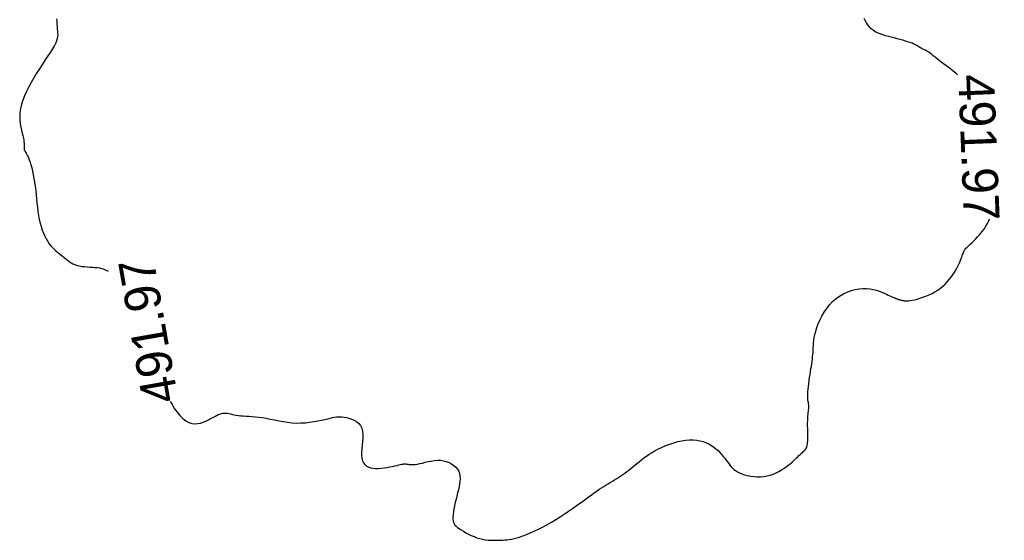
# Model space of a CAD drawing. Header units: millimetres. Extents: x 32690613 to 32693367, y 5343692 to 5344708.
# Tile 245 of 256: x 32692623 to 32692651, y 5343983 to 5343997. Entities that reach past the tile are written whole.
import ezdxf
from ezdxf.enums import TextEntityAlignment as Align

# ---------------------------------------------------------------- set-up
doc = ezdxf.new("R2010")
doc.units = ezdxf.units.MM
doc.header["$LTSCALE"] = 20
doc.layers.add('02-DGM_HL_492.00', color=82, linetype='Continuous')

msp = doc.modelspace()

# ---------------------------------------------------------------- linework, layer by layer
at = {"layer": '02-DGM_HL_492.00', "elevation": 492, "flags": 128}
for points in [[(32692624.084, 5343997.336), (32692624.087, 5343997.259), (32692624.092, 5343997.183), (32692624.096, 5343997.111), (32692624.102, 5343997.045), (32692624.107, 5343996.987), (32692624.111, 5343996.933), (32692624.113, 5343996.882), (32692624.11, 5343996.832), (32692624.101, 5343996.78), (32692624.084, 5343996.722), (32692624.057, 5343996.658), (32692624.02, 5343996.584), (32692623.97, 5343996.498), (32692623.909, 5343996.401), (32692623.84, 5343996.296), (32692623.765, 5343996.183), (32692623.686, 5343996.064), (32692623.605, 5343995.94), (32692623.524, 5343995.813), (32692623.446, 5343995.686), (32692623.372, 5343995.558), (32692623.304, 5343995.43), (32692623.242, 5343995.304), (32692623.187, 5343995.18), (32692623.141, 5343995.058), (32692623.103, 5343994.939), (32692623.076, 5343994.823), (32692623.059, 5343994.711), (32692623.053, 5343994.604), (32692623.056, 5343994.501), (32692623.067, 5343994.403), (32692623.083, 5343994.311), (32692623.102, 5343994.225), (32692623.122, 5343994.145), (32692623.14, 5343994.072), (32692623.156, 5343994.006), (32692623.166, 5343993.948), (32692623.172, 5343993.896), (32692623.175, 5343993.851), (32692623.175, 5343993.811), (32692623.175, 5343993.775), (32692623.176, 5343993.743), (32692623.178, 5343993.714), (32692623.182, 5343993.688), (32692623.19, 5343993.662), (32692623.202, 5343993.637), (32692623.216, 5343993.61), (32692623.233, 5343993.58), (32692623.252, 5343993.546), (32692623.273, 5343993.505), (32692623.295, 5343993.458), (32692623.318, 5343993.401), (32692623.342, 5343993.334), (32692623.365, 5343993.258), (32692623.388, 5343993.174), (32692623.411, 5343993.081), (32692623.432, 5343992.983), (32692623.452, 5343992.878), (32692623.47, 5343992.77), (32692623.486, 5343992.657), (32692623.5, 5343992.542), (32692623.512, 5343992.425), (32692623.524, 5343992.307), (32692623.535, 5343992.189), (32692623.547, 5343992.072), (32692623.561, 5343991.957), (32692623.578, 5343991.845), (32692623.598, 5343991.736), (32692623.622, 5343991.632), (32692623.65, 5343991.533), (32692623.681, 5343991.439), (32692623.716, 5343991.35), (32692623.754, 5343991.268), (32692623.793, 5343991.191), (32692623.835, 5343991.12), (32692623.879, 5343991.056), (32692623.923, 5343990.998), (32692623.969, 5343990.947), (32692624.015, 5343990.9), (32692624.062, 5343990.857), (32692624.109, 5343990.817), (32692624.156, 5343990.779), (32692624.203, 5343990.742), (32692624.25, 5343990.705), (32692624.296, 5343990.668), (32692624.341, 5343990.631), (32692624.388, 5343990.594), (32692624.436, 5343990.56), (32692624.486, 5343990.527), (32692624.539, 5343990.498), (32692624.596, 5343990.472), (32692624.657, 5343990.451), (32692624.722, 5343990.435), (32692624.792, 5343990.424), (32692624.863, 5343990.416), (32692624.936, 5343990.41), (32692625.009, 5343990.405), (32692625.081, 5343990.401), (32692625.15, 5343990.396), (32692625.215, 5343990.389), (32692625.276, 5343990.38), (32692625.332, 5343990.367), (32692625.385, 5343990.352), (32692625.436, 5343990.332), (32692625.486, 5343990.309), (32692625.518, 5343990.291)], [(32692649.225, 5343995.769), (32692649.176, 5343995.816), (32692649.107, 5343995.875), (32692649.037, 5343995.93), (32692648.967, 5343995.981), (32692648.899, 5343996.029), (32692648.833, 5343996.077), (32692648.77, 5343996.124), (32692648.711, 5343996.171), (32692648.655, 5343996.217), (32692648.602, 5343996.26), (32692648.552, 5343996.301), (32692648.506, 5343996.339), (32692648.464, 5343996.372), (32692648.426, 5343996.4), (32692648.391, 5343996.423), (32692648.36, 5343996.442), (32692648.332, 5343996.456), (32692648.306, 5343996.468), (32692648.282, 5343996.479), (32692648.259, 5343996.488), (32692648.237, 5343996.498), (32692648.216, 5343996.509), (32692648.194, 5343996.521), (32692648.172, 5343996.536), (32692648.147, 5343996.552), (32692648.12, 5343996.57), (32692648.088, 5343996.588), (32692648.052, 5343996.608), (32692648.009, 5343996.628), (32692647.96, 5343996.649), (32692647.904, 5343996.67), (32692647.84, 5343996.691), (32692647.771, 5343996.712), (32692647.697, 5343996.733), (32692647.62, 5343996.755), (32692647.541, 5343996.776), (32692647.46, 5343996.797), (32692647.378, 5343996.818), (32692647.298, 5343996.839), (32692647.219, 5343996.861), (32692647.142, 5343996.884), (32692647.068, 5343996.91), (32692646.998, 5343996.939), (32692646.932, 5343996.972), (32692646.872, 5343997.011), (32692646.817, 5343997.055), (32692646.768, 5343997.107), (32692646.725, 5343997.163), (32692646.687, 5343997.223), (32692646.654, 5343997.284), (32692646.626, 5343997.344)], [(32692627.26, 5343986.65), (32692627.261, 5343986.647), (32692627.314, 5343986.548), (32692627.377, 5343986.448), (32692627.447, 5343986.352), (32692627.524, 5343986.262), (32692627.606, 5343986.183), (32692627.69, 5343986.118), (32692627.775, 5343986.069), (32692627.859, 5343986.041), (32692627.942, 5343986.03), (32692628.023, 5343986.035), (32692628.102, 5343986.051), (32692628.178, 5343986.076), (32692628.25, 5343986.108), (32692628.318, 5343986.142), (32692628.382, 5343986.177), (32692628.441, 5343986.209), (32692628.495, 5343986.238), (32692628.546, 5343986.264), (32692628.593, 5343986.286), (32692628.638, 5343986.304), (32692628.681, 5343986.317), (32692628.724, 5343986.326), (32692628.765, 5343986.33), (32692628.807, 5343986.33), (32692628.85, 5343986.325), (32692628.894, 5343986.316), (32692628.94, 5343986.306), (32692628.989, 5343986.294), (32692629.041, 5343986.283), (32692629.097, 5343986.272), (32692629.157, 5343986.262), (32692629.222, 5343986.256), (32692629.293, 5343986.251), (32692629.369, 5343986.247), (32692629.45, 5343986.243), (32692629.536, 5343986.237), (32692629.627, 5343986.23), (32692629.724, 5343986.22), (32692629.826, 5343986.205), (32692629.934, 5343986.186), (32692630.046, 5343986.164), (32692630.162, 5343986.14), (32692630.282, 5343986.116), (32692630.404, 5343986.094), (32692630.527, 5343986.075), (32692630.652, 5343986.061), (32692630.778, 5343986.053), (32692630.902, 5343986.054), (32692631.025, 5343986.061), (32692631.145, 5343986.074), (32692631.261, 5343986.091), (32692631.37, 5343986.111), (32692631.472, 5343986.132), (32692631.565, 5343986.154), (32692631.649, 5343986.173), (32692631.721, 5343986.191), (32692631.783, 5343986.205), (32692631.84, 5343986.216), (32692631.892, 5343986.224), (32692631.942, 5343986.228), (32692631.992, 5343986.228), (32692632.046, 5343986.224), (32692632.106, 5343986.216), (32692632.172, 5343986.204), (32692632.243, 5343986.186), (32692632.317, 5343986.162), (32692632.389, 5343986.13), (32692632.456, 5343986.091), (32692632.517, 5343986.041), (32692632.567, 5343985.982), (32692632.604, 5343985.911), (32692632.625, 5343985.828), (32692632.634, 5343985.736), (32692632.632, 5343985.637), (32692632.624, 5343985.534), (32692632.613, 5343985.431), (32692632.601, 5343985.33), (32692632.593, 5343985.234), (32692632.592, 5343985.146), (32692632.6, 5343985.068), (32692632.618, 5343985), (32692632.645, 5343984.943), (32692632.681, 5343984.895), (32692632.726, 5343984.856), (32692632.778, 5343984.826), (32692632.839, 5343984.805), (32692632.906, 5343984.791), (32692632.981, 5343984.785), (32692633.06, 5343984.785), (32692633.142, 5343984.791), (32692633.226, 5343984.8), (32692633.308, 5343984.813), (32692633.386, 5343984.828), (32692633.46, 5343984.843), (32692633.526, 5343984.858), (32692633.584, 5343984.872), (32692633.633, 5343984.884), (32692633.676, 5343984.894), (32692633.713, 5343984.902), (32692633.746, 5343984.908), (32692633.776, 5343984.912), (32692633.805, 5343984.913), (32692633.833, 5343984.913), (32692633.862, 5343984.909), (32692633.892, 5343984.905), (32692633.925, 5343984.9), (32692633.962, 5343984.895), (32692634.002, 5343984.893), (32692634.048, 5343984.893), (32692634.1, 5343984.896), (32692634.158, 5343984.905), (32692634.224, 5343984.919), (32692634.296, 5343984.937), (32692634.373, 5343984.957), (32692634.455, 5343984.976), (32692634.539, 5343984.993), (32692634.625, 5343985.007), (32692634.711, 5343985.013), (32692634.796, 5343985.012), (32692634.88, 5343985.001), (32692634.96, 5343984.981), (32692635.036, 5343984.952), (32692635.106, 5343984.915), (32692635.169, 5343984.871), (32692635.224, 5343984.821), (32692635.27, 5343984.766), (32692635.305, 5343984.707), (32692635.328, 5343984.644), (32692635.341, 5343984.577), (32692635.345, 5343984.507), (32692635.341, 5343984.433), (32692635.331, 5343984.356), (32692635.316, 5343984.276), (32692635.297, 5343984.192), (32692635.276, 5343984.105), (32692635.254, 5343984.015), (32692635.232, 5343983.924), (32692635.211, 5343983.833), (32692635.192, 5343983.743), (32692635.174, 5343983.657), (32692635.16, 5343983.575), (32692635.15, 5343983.5), (32692635.143, 5343983.433), (32692635.143, 5343983.375), (32692635.148, 5343983.325), (32692635.159, 5343983.281), (32692635.176, 5343983.242), (32692635.2, 5343983.207), (32692635.232, 5343983.174), (32692635.271, 5343983.14), (32692635.318, 5343983.106), (32692635.374, 5343983.069), (32692635.436, 5343983.031), (32692635.505, 5343982.992), (32692635.579, 5343982.954), (32692635.656, 5343982.917), (32692635.735, 5343982.883), (32692635.816, 5343982.853), (32692635.896, 5343982.828), (32692635.976, 5343982.81), (32692636.054, 5343982.796), (32692636.13, 5343982.787), (32692636.204, 5343982.782), (32692636.276, 5343982.78), (32692636.345, 5343982.78), (32692636.412, 5343982.782), (32692636.476, 5343982.784), (32692636.537, 5343982.787), (32692636.597, 5343982.79), (32692636.656, 5343982.795), (32692636.717, 5343982.802), (32692636.781, 5343982.813), (32692636.85, 5343982.827), (32692636.924, 5343982.847), (32692637.006, 5343982.872), (32692637.097, 5343982.903), (32692637.196, 5343982.941), (32692637.302, 5343982.985), (32692637.413, 5343983.035), (32692637.529, 5343983.09), (32692637.648, 5343983.15), (32692637.769, 5343983.215), (32692637.891, 5343983.284), (32692638.013, 5343983.358), (32692638.134, 5343983.434), (32692638.253, 5343983.512), (32692638.369, 5343983.591), (32692638.481, 5343983.669), (32692638.588, 5343983.745), (32692638.69, 5343983.818), (32692638.785, 5343983.886), (32692638.873, 5343983.95), (32692638.953, 5343984.008), (32692639.029, 5343984.062), (32692639.099, 5343984.112), (32692639.166, 5343984.159), (32692639.23, 5343984.203), (32692639.292, 5343984.244), (32692639.353, 5343984.284), (32692639.414, 5343984.322), (32692639.475, 5343984.36), (32692639.536, 5343984.396), (32692639.596, 5343984.432), (32692639.656, 5343984.468), (32692639.715, 5343984.504), (32692639.773, 5343984.541), (32692639.83, 5343984.579), (32692639.886, 5343984.617), (32692639.942, 5343984.657), (32692639.997, 5343984.698), (32692640.052, 5343984.74), (32692640.107, 5343984.784), (32692640.164, 5343984.829), (32692640.222, 5343984.875), (32692640.281, 5343984.924), (32692640.343, 5343984.974), (32692640.408, 5343985.025), (32692640.475, 5343985.078), (32692640.547, 5343985.13), (32692640.623, 5343985.183), (32692640.705, 5343985.234), (32692640.792, 5343985.285), (32692640.885, 5343985.335), (32692640.984, 5343985.382), (32692641.089, 5343985.426), (32692641.198, 5343985.467), (32692641.309, 5343985.503), (32692641.421, 5343985.534), (32692641.533, 5343985.558), (32692641.642, 5343985.574), (32692641.749, 5343985.583), (32692641.85, 5343985.582), (32692641.947, 5343985.574), (32692642.039, 5343985.557), (32692642.126, 5343985.534), (32692642.208, 5343985.504), (32692642.285, 5343985.468), (32692642.357, 5343985.428), (32692642.424, 5343985.383), (32692642.486, 5343985.335), (32692642.543, 5343985.284), (32692642.596, 5343985.231), (32692642.644, 5343985.177), (32692642.69, 5343985.123), (32692642.732, 5343985.069), (32692642.77, 5343985.017), (32692642.807, 5343984.967), (32692642.841, 5343984.919), (32692642.875, 5343984.875), (32692642.909, 5343984.834), (32692642.946, 5343984.795), (32692642.986, 5343984.758), (32692643.031, 5343984.724), (32692643.082, 5343984.692), (32692643.141, 5343984.663), (32692643.209, 5343984.635), (32692643.285, 5343984.61), (32692643.368, 5343984.589), (32692643.455, 5343984.571), (32692643.545, 5343984.559), (32692643.638, 5343984.553), (32692643.731, 5343984.554), (32692643.824, 5343984.561), (32692643.914, 5343984.577), (32692644.001, 5343984.6), (32692644.085, 5343984.63), (32692644.166, 5343984.664), (32692644.242, 5343984.702), (32692644.315, 5343984.743), (32692644.383, 5343984.786), (32692644.447, 5343984.83), (32692644.505, 5343984.874), (32692644.559, 5343984.918), (32692644.608, 5343984.96), (32692644.653, 5343985.001), (32692644.694, 5343985.04), (32692644.733, 5343985.078), (32692644.768, 5343985.113), (32692644.801, 5343985.145), (32692644.833, 5343985.173), (32692644.862, 5343985.2), (32692644.889, 5343985.224), (32692644.914, 5343985.246), (32692644.937, 5343985.268), (32692644.957, 5343985.288), (32692644.976, 5343985.309), (32692644.992, 5343985.33), (32692645.005, 5343985.352), (32692645.017, 5343985.376), (32692645.026, 5343985.403), (32692645.033, 5343985.433), (32692645.039, 5343985.469), (32692645.043, 5343985.51), (32692645.046, 5343985.558), (32692645.047, 5343985.613), (32692645.048, 5343985.676), (32692645.047, 5343985.746), (32692645.046, 5343985.821), (32692645.045, 5343985.897), (32692645.044, 5343985.975), (32692645.044, 5343986.05), (32692645.045, 5343986.122), (32692645.047, 5343986.188), (32692645.051, 5343986.247), (32692645.055, 5343986.299), (32692645.06, 5343986.346), (32692645.065, 5343986.387), (32692645.07, 5343986.425), (32692645.074, 5343986.459), (32692645.076, 5343986.492), (32692645.076, 5343986.523), (32692645.073, 5343986.554), (32692645.069, 5343986.587), (32692645.064, 5343986.621), (32692645.058, 5343986.658), (32692645.053, 5343986.699), (32692645.048, 5343986.745), (32692645.046, 5343986.797), (32692645.046, 5343986.855), (32692645.049, 5343986.922), (32692645.055, 5343986.995), (32692645.064, 5343987.072), (32692645.074, 5343987.154), (32692645.086, 5343987.237), (32692645.099, 5343987.321), (32692645.111, 5343987.404), (32692645.124, 5343987.484), (32692645.137, 5343987.561), (32692645.148, 5343987.634), (32692645.159, 5343987.704), (32692645.168, 5343987.772), (32692645.177, 5343987.838), (32692645.184, 5343987.903), (32692645.19, 5343987.966), (32692645.195, 5343988.029), (32692645.198, 5343988.092), (32692645.201, 5343988.155), (32692645.204, 5343988.221), (32692645.21, 5343988.29), (32692645.218, 5343988.363), (32692645.23, 5343988.441), (32692645.248, 5343988.525), (32692645.272, 5343988.616), (32692645.303, 5343988.714), (32692645.342, 5343988.819), (32692645.389, 5343988.927), (32692645.443, 5343989.036), (32692645.505, 5343989.144), (32692645.576, 5343989.249), (32692645.654, 5343989.348), (32692645.74, 5343989.44), (32692645.834, 5343989.522), (32692645.935, 5343989.594), (32692646.041, 5343989.655), (32692646.15, 5343989.706), (32692646.261, 5343989.747), (32692646.372, 5343989.777), (32692646.481, 5343989.797), (32692646.587, 5343989.807), (32692646.689, 5343989.806), (32692646.786, 5343989.796), (32692646.877, 5343989.779), (32692646.962, 5343989.757), (32692647.042, 5343989.73), (32692647.115, 5343989.702), (32692647.182, 5343989.674), (32692647.242, 5343989.647), (32692647.296, 5343989.623), (32692647.342, 5343989.602), (32692647.383, 5343989.583), (32692647.419, 5343989.568), (32692647.451, 5343989.554), (32692647.478, 5343989.542), (32692647.503, 5343989.532), (32692647.525, 5343989.523), (32692647.546, 5343989.515), (32692647.565, 5343989.509), (32692647.582, 5343989.503), (32692647.6, 5343989.498), (32692647.617, 5343989.493), (32692647.634, 5343989.489), (32692647.652, 5343989.484), (32692647.671, 5343989.479), (32692647.692, 5343989.475), (32692647.715, 5343989.47), (32692647.741, 5343989.466), (32692647.772, 5343989.464), (32692647.808, 5343989.464), (32692647.85, 5343989.466), (32692647.899, 5343989.471), (32692647.957, 5343989.481), (32692648.023, 5343989.494), (32692648.097, 5343989.512), (32692648.177, 5343989.534), (32692648.26, 5343989.561), (32692648.346, 5343989.592), (32692648.432, 5343989.628), (32692648.517, 5343989.668), (32692648.598, 5343989.713), (32692648.675, 5343989.762), (32692648.748, 5343989.815), (32692648.815, 5343989.871), (32692648.879, 5343989.93), (32692648.937, 5343989.992), (32692648.992, 5343990.054), (32692649.042, 5343990.118), (32692649.089, 5343990.182), (32692649.131, 5343990.247), (32692649.17, 5343990.31), (32692649.205, 5343990.372), (32692649.236, 5343990.432), (32692649.264, 5343990.49), (32692649.289, 5343990.544), (32692649.311, 5343990.595), (32692649.329, 5343990.642), (32692649.345, 5343990.684), (32692649.358, 5343990.722), (32692649.37, 5343990.756), (32692649.381, 5343990.787), (32692649.391, 5343990.814), (32692649.402, 5343990.84), (32692649.414, 5343990.863), (32692649.428, 5343990.885), (32692649.444, 5343990.906), (32692649.463, 5343990.928), (32692649.486, 5343990.951), (32692649.512, 5343990.976), (32692649.544, 5343991.005), (32692649.58, 5343991.04), (32692649.623, 5343991.08), (32692649.672, 5343991.128), (32692649.727, 5343991.184), (32692649.787, 5343991.248), (32692649.848, 5343991.317), (32692649.909, 5343991.39), (32692649.968, 5343991.466), (32692650.021, 5343991.543), (32692650.065, 5343991.62), (32692650.1, 5343991.695), (32692650.117, 5343991.752)]]:
    msp.add_lwpolyline(points, dxfattribs=at)

# ---------------------------------------------------------------- texts
at = {"layer": '02-DGM_HL_492.00'}
for rotation, p in [(272.2375, (32692649.825, 5343993.745, 492)), (99.956, (32692626.64, 5343988.619, 492))]:
    msp.add_text('491.97', height=1, rotation=rotation, dxfattribs=at).set_placement(p, align=Align.MIDDLE)

doc.saveas('drawing.dxf')
